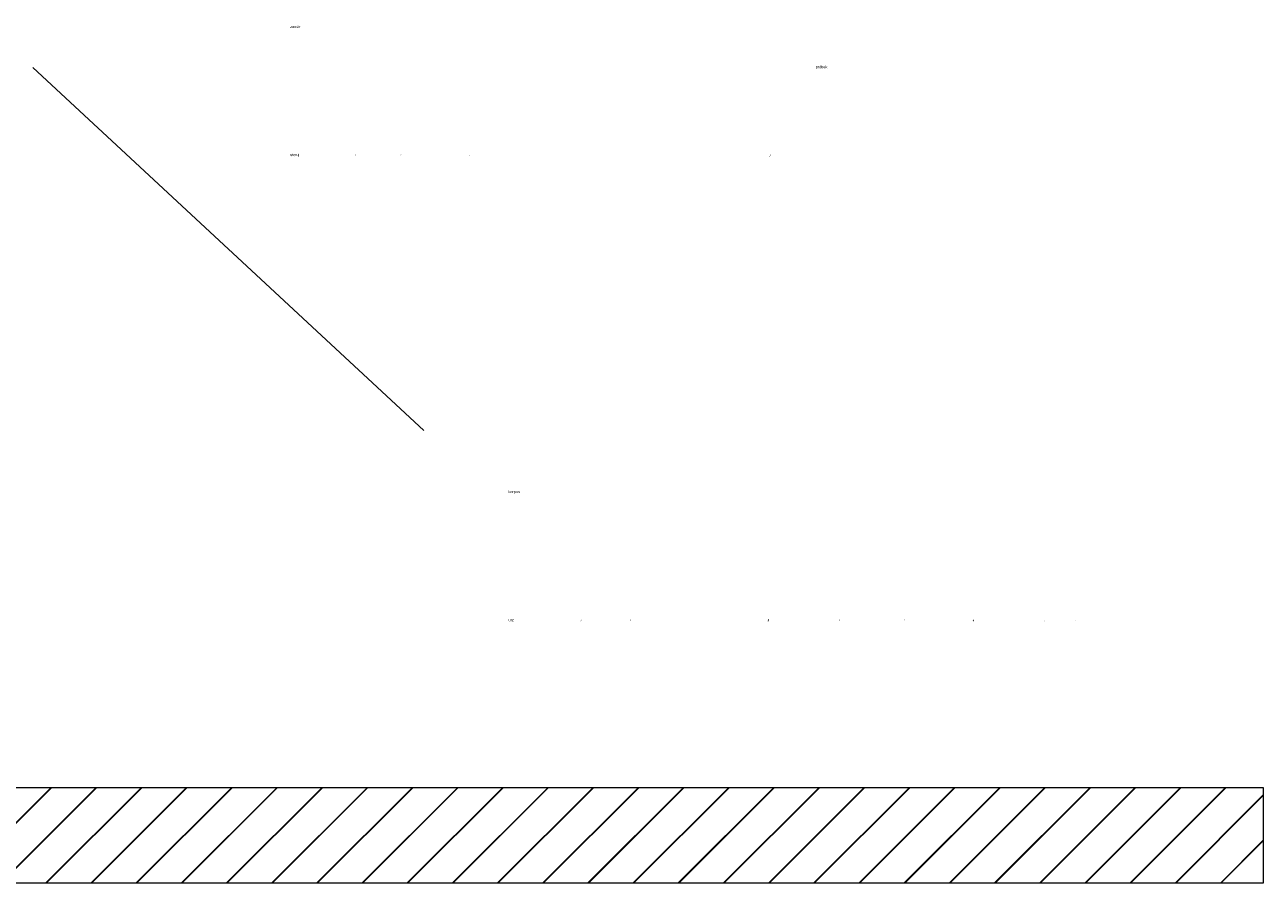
# Model space of a CAD drawing. Header units: millimetres. Extents: x 116 to 15750, y -6945 to 9999.
# Tile 24 of 150: x 6409 to 6965, y -5635 to -5250. Entities that reach past the tile are written whole.
import ezdxf

# ---------------------------------------------------------------- set-up
doc = ezdxf.new("R2010")
doc.units = ezdxf.units.MM
doc.layers.get('0').update_dxf_attribs({"color": 252})
doc.styles.get("Standard").update_dxf_attribs({"font": 'simplex.shx'})

msp = doc.modelspace()

# ---------------------------------------------------------------- hatches: boundary and pattern name
h = msp.add_hatch(color=7)
h.paths.add_polyline_path([(6663.07, -5307.83), (6663.07, -5308.14)])
h.paths.add_polyline_path([(6663.07, -5308.19), (6663.07, -5308.54), (6663.07, -5308.9), (6663.07, -5309.08), (6663.07, -5309.26), (6663.07, -5309.08), (6663.07, -5308.9)])
h = msp.add_hatch(color=7)
h.dxf.hatch_style = 2
h.paths.add_polyline_path([(6528.59, -5308.19), (6528.23, -5308.19), (6528.23, -5308.37), (6528.23, -5308.54), (6528.59, -5308.9), (6528.23, -5308.9), (6528.55, -5308.9), (6528.55, -5308.72), (6528.23, -5308.54), (6528.23, -5308.37), (6528.23, -5308.19), (6528.55, -5308.37), (6528.59, -5308.54)])
h = msp.add_hatch(color=7)
h.dxf.hatch_style = 2
h.paths.add_polyline_path([(6557.25, -5308.19), (6557.25, -5308.54), (6557.25, -5308.9), (6557.43, -5308.9), (6557.61, -5308.9), (6557.25, -5308.9), (6557.25, -5308.54), (6557.61, -5308.54), (6557.61, -5308.19)])
h = msp.add_hatch(color=7)
h.paths.add_polyline_path([(6578.09, -5308.54), (6578.09, -5308.37), (6578.09, -5308.19), (6577.78, -5308.37), (6577.73, -5308.54), (6577.78, -5308.86), (6578.09, -5308.9), (6578.45, -5308.9), (6578.09, -5308.9), (6577.78, -5308.86), (6577.73, -5308.54)])
h.paths.add_polyline_path([(6577.73, -5308.54), (6577.73, -5308.37), (6577.73, -5308.19), (6578.05, -5308.37), (6578.09, -5308.54)])
h = msp.add_hatch(color=7)
h.dxf.hatch_style = 2
h.paths.add_polyline_path([(6608.45, -5308.19), (6608.45, -5308.54), (6608.45, -5308.9), (6608.81, -5308.9), (6608.5, -5308.9), (6608.45, -5308.54), (6608.63, -5308.54), (6608.81, -5308.54), (6608.81, -5308.23), (6608.45, -5308.54)])
h = msp.add_hatch(color=7)
h.dxf.hatch_style = 2
h.paths.add_polyline_path([(6630.64, -5308.19), (6630.64, -5308.37), (6630.64, -5308.54), (6630.64, -5308.9), (6630.96, -5308.9), (6631.36, -5308.9), (6631.18, -5308.9), (6631, -5308.9), (6631, -5308.19), (6631, -5308.37), (6631, -5308.54), (6631, -5308.9), (6630.69, -5308.9)])
h = msp.add_hatch(color=7)
h.dxf.hatch_style = 2
h.paths.add_polyline_path([(6712.93, -5308.9), (6712.61, -5308.86), (6712.57, -5308.54), (6712.61, -5308.37), (6712.93, -5308.19), (6712.93, -5308.37), (6712.93, -5308.54), (6712.93, -5308.37), (6712.93, -5308.19), (6712.61, -5308.37), (6712.57, -5308.54), (6712.61, -5308.86)])
h = msp.add_hatch(color=7)
h.dxf.hatch_style = 2
h.paths.add_polyline_path([(6743.29, -5308.19), (6743.29, -5308.54), (6743.65, -5308.9), (6743.34, -5308.9), (6743.29, -5309.08), (6743.29, -5309.26), (6743.47, -5309.08), (6743.65, -5308.9), (6744.01, -5308.54), (6744.01, -5308.23), (6743.65, -5308.19), (6743.65, -5308.54), (6743.65, -5308.9), (6743.29, -5308.54), (6743.29, -5308.23), (6743.61, -5308.19)])
h = msp.add_hatch(color=7)
h.dxf.hatch_style = 2
h.paths.add_polyline_path([(6626.22, -5517.06), (6626.22, -5517.24), (6626.22, -5517.42), (6626.22, -5517.78), (6626.53, -5517.78), (6626.94, -5517.78), (6626.76, -5517.78), (6626.58, -5517.78), (6626.58, -5517.06), (6626.58, -5517.24), (6626.58, -5517.42), (6626.58, -5517.78), (6626.27, -5517.78)])
h = msp.add_hatch(color=7)
h.dxf.hatch_style = 2
h.paths.add_polyline_path([(6658.65, -5517.06), (6658.65, -5517.42), (6658.65, -5517.78), (6659.01, -5517.78), (6658.69, -5517.78), (6658.65, -5517.42), (6658.83, -5517.42), (6659.01, -5517.42), (6659.01, -5517.11), (6658.65, -5517.42)])
h = msp.add_hatch(color=7)
h.dxf.hatch_style = 2
h.paths.add_polyline_path([(6680.84, -5517.06), (6680.84, -5517.42), (6681.2, -5517.42), (6680.84, -5517.78), (6681.2, -5517.78), (6680.84, -5517.78), (6681.2, -5517.06)])
h = msp.add_hatch(color=7)
h.paths.add_polyline_path([(6742.64, -5516.71), (6742.64, -5517.06), (6742.64, -5517.42), (6742.64, -5517.11), (6742.33, -5517.29), (6742.28, -5517.78), (6742.6, -5517.78), (6743, -5517.78), (6743, -5516.71)])
h.paths.add_polyline_path([(6742.64, -5517.78), (6742.33, -5517.74), (6742.28, -5517.42), (6742.33, -5517.24), (6742.64, -5517.06), (6742.64, -5517.24), (6742.64, -5517.42)])
h = msp.add_hatch(color=7)
h.dxf.hatch_style = 2
h.paths.add_polyline_path([(6774.71, -5517.06), (6774.71, -5517.42), (6775.07, -5517.42), (6774.71, -5517.78), (6775.07, -5517.78), (6774.71, -5517.78), (6775.07, -5517.06)])
h = msp.add_hatch(color=7)
h.paths.add_polyline_path([(6804.09, -5517.42), (6804.09, -5517.24), (6804.09, -5517.06), (6803.77, -5517.24), (6803.73, -5517.42), (6803.77, -5517.74), (6804.09, -5517.78), (6804.44, -5517.78), (6804.09, -5517.78), (6803.77, -5517.74), (6803.73, -5517.42)])
h.paths.add_polyline_path([(6803.73, -5517.42), (6803.73, -5517.24), (6803.73, -5517.06), (6804.04, -5517.24), (6804.09, -5517.42)])
h = msp.add_hatch(color=7)
h.dxf.hatch_style = 2
h.paths.add_polyline_path([(6834.45, -5517.06), (6834.45, -5517.42), (6834.45, -5517.78), (6834.81, -5517.78), (6834.5, -5517.78), (6834.45, -5517.42), (6834.63, -5517.42), (6834.81, -5517.42), (6834.81, -5517.78), (6835.17, -5517.78), (6835.17, -5517.42), (6834.99, -5517.24), (6834.81, -5517.06), (6834.45, -5517.42)])
h = msp.add_hatch(color=7)
h.paths.add_polyline_path([(6866.88, -5516.71), (6866.88, -5517.02)])
h.paths.add_polyline_path([(6866.88, -5517.06), (6866.88, -5517.38), (6866.88, -5517.78), (6867.24, -5517.78), (6866.92, -5517.78)])
h = msp.add_hatch(color=7)
h.paths.add_polyline_path([(6881.25, -5517.78), (6881.07, -5517.78), (6880.89, -5517.78), (6880.89, -5517.42), (6880.89, -5517.24), (6880.89, -5517.06), (6880.58, -5517.24), (6880.53, -5517.42), (6880.58, -5517.24), (6880.89, -5517.06), (6880.89, -5517.24), (6880.89, -5517.42), (6880.71, -5517.42), (6880.53, -5517.42), (6880.53, -5517.74), (6880.71, -5517.78), (6880.89, -5517.78)])
h.paths.add_polyline_path([(6880.89, -5517.42), (6880.89, -5517.78), (6880.53, -5517.78), (6880.71, -5517.47)])

# ---------------------------------------------------------------- linework, layer by layer
at = {"color": 7, "lineweight": 0}
for points in [[(6412.72, -5269.11), (6588.14, -5432.06)], [(6200.94, -5592.43), (6964.92, -5592.43), (6964.92, -5635.45), (5008.01, -5635.45), (5008.01, -5592.43), (6205.02, -5592.43)], [(6377.87, -5635.45), (6420.89, -5592.43)], [(6378.19, -5635.45), (6421.21, -5592.43)], [(6398.2, -5635.45), (6441.22, -5592.43)], [(6398.52, -5635.45), (6441.44, -5592.43)], [(6418.42, -5635.45), (6461.44, -5592.43)], [(6418.74, -5635.45), (6461.76, -5592.43)], [(6438.75, -5635.45), (6481.77, -5592.43)], [(6439.07, -5635.45), (6481.98, -5592.43)], [(6458.97, -5635.45), (6501.99, -5592.43)], [(6459.29, -5635.45), (6502.31, -5592.43)], [(6479.3, -5635.45), (6522.32, -5592.43)], [(6479.62, -5635.45), (6522.53, -5592.43)], [(6499.52, -5635.45), (6542.54, -5592.43)], [(6499.84, -5635.45), (6542.86, -5592.43)], [(6519.85, -5635.45), (6562.87, -5592.43)], [(6520.17, -5635.45), (6563.08, -5592.43)], [(6540.07, -5635.45), (6583.09, -5592.43)], [(6540.39, -5635.45), (6583.41, -5592.43)], [(6560.39, -5635.45), (6603.42, -5592.43)], [(6560.72, -5635.45), (6603.63, -5592.43)], [(6580.62, -5635.45), (6623.64, -5592.43)], [(6580.94, -5635.45), (6623.96, -5592.43)], [(6600.94, -5635.45), (6643.97, -5592.43)], [(6601.27, -5635.45), (6644.18, -5592.43)], [(6621.17, -5635.45), (6664.19, -5592.43)], [(6621.49, -5635.45), (6664.51, -5592.43)], [(6641.49, -5635.45), (6684.52, -5592.43)], [(6641.82, -5635.45), (6684.84, -5592.43)], [(6661.71, -5635.45), (6704.74, -5592.43)], [(6662.04, -5635.45), (6705.06, -5592.43)], [(6682.04, -5635.45), (6725.07, -5592.43)], [(6682.37, -5635.45), (6725.39, -5592.43)], [(6702.26, -5635.45), (6745.29, -5592.43)], [(6702.59, -5635.45), (6745.61, -5592.43)], [(6722.59, -5635.45), (6765.62, -5592.43)], [(6722.91, -5635.45), (6765.94, -5592.43)], [(6742.92, -5635.45), (6785.84, -5592.43)], [(6743.14, -5635.45), (6786.16, -5592.43)], [(6763.14, -5635.45), (6806.16, -5592.43)], [(6763.46, -5635.45), (6806.49, -5592.43)], [(6783.47, -5635.45), (6826.39, -5592.43)], [(6783.69, -5635.45), (6826.71, -5592.43)], [(6803.69, -5635.45), (6846.71, -5592.43)], [(6804.01, -5635.45), (6847.04, -5592.43)], [(6824.02, -5635.45), (6866.94, -5592.43)], [(6824.23, -5635.45), (6867.26, -5592.43)], [(6844.24, -5635.45), (6887.26, -5592.43)], [(6844.56, -5635.45), (6887.59, -5592.43)], [(6864.57, -5635.45), (6907.48, -5592.43)], [(6864.78, -5635.45), (6907.81, -5592.43)], [(6884.79, -5635.45), (6927.81, -5592.43)], [(6885.11, -5635.45), (6928.14, -5592.43)], [(6905.12, -5635.45), (6948.03, -5592.43)], [(6905.33, -5635.45), (6948.36, -5592.43)], [(6925.34, -5635.45), (6964.92, -5595.76)], [(6925.66, -5635.45), (6964.92, -5596.08)], [(6945.67, -5635.45), (6964.92, -5616.09)], [(6945.88, -5635.45), (6964.92, -5616.41)]]:
    msp.add_lwpolyline(points, dxfattribs=at)

# ---------------------------------------------------------------- texts
at = {"color": 7, "char_height": 1.2252, "attachment_point": 1}
for s, insert in [('{\\fT3romans.shxHorz1_512413N0|b0|i0|c0;zawór}', (6528.23, -5250.13)), ('{\\fT3romans.shxHorz1_512413N0|b0|i0|c0;próbek}', (6764.11, -5268.2)), ('{\\fT3romans.shxHorz1_512413N0|b0|i0|c0;steruj}', (6528.23, -5307.68)), ('{\\fT3romans.shxHorz1_512413N0|b0|i0|c0;korpus}', (6626.22, -5459.01)), ('{\\fT3romans.shxHorz1_512413N0|b0|i0|c0;urz}', (6626.22, -5516.56))]:
    msp.add_mtext(s, dxfattribs=dict(at, insert=insert))

doc.saveas('drawing.dxf')
